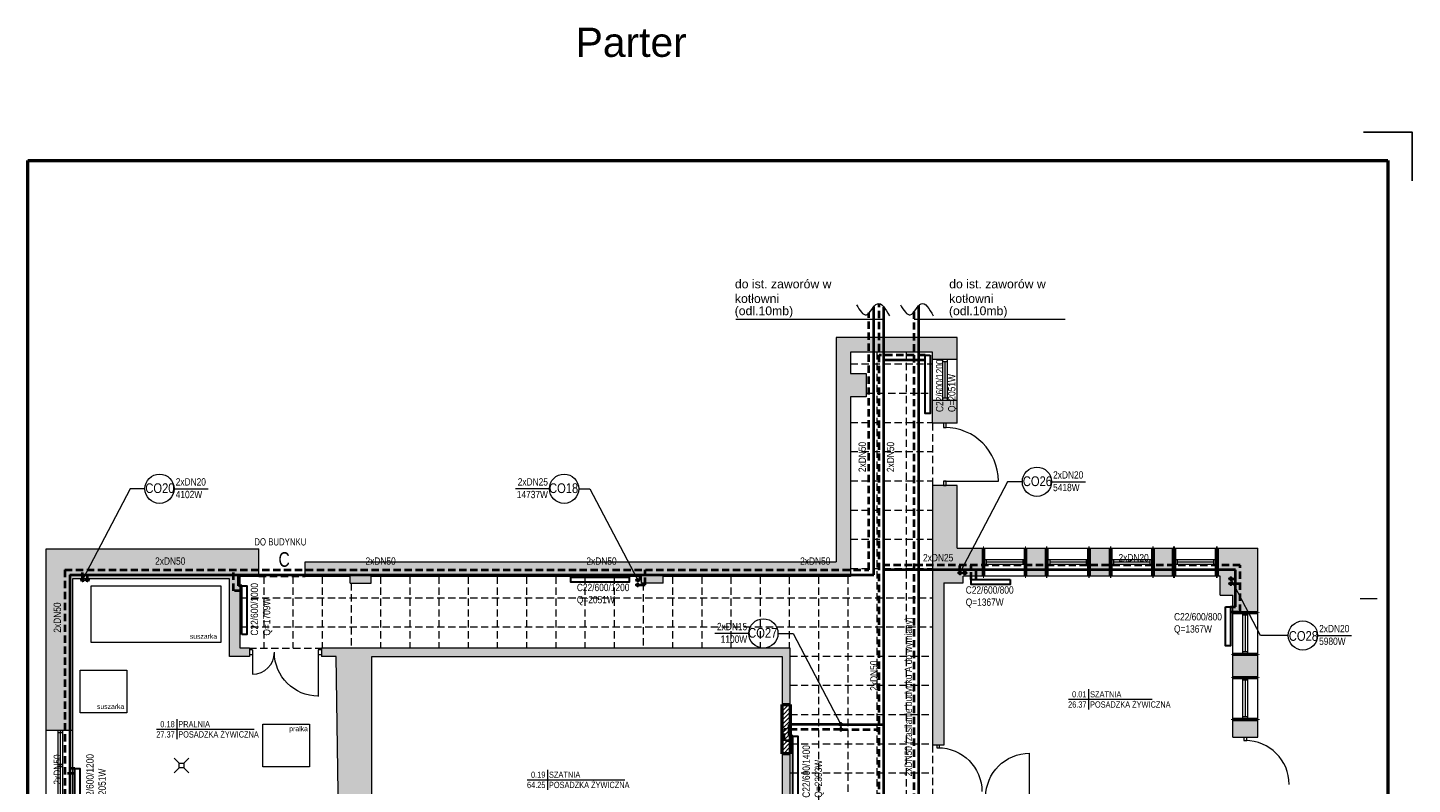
# Model space of a CAD drawing. Header units: millimetres. Extents: x -23540 to 53212, y -37964 to 41185.
# Tile 35 of 203: x -17383 to -14538, y -30035 to -28481. Entities that reach past the tile are written whole.
import ezdxf
from ezdxf.enums import TextEntityAlignment as Align

# ---------------------------------------------------------------- set-up
doc = ezdxf.new("R2010")
doc.units = ezdxf.units.MM
doc.linetypes.add('DASHED', pattern=[0.75, 0.5, -0.25])
doc.linetypes.add('DASHEDX2', pattern=[1.5, 1, -0.5])
doc.layers.get('0').update_dxf_attribs({"lineweight": 18})
for name, color, linetype, lineweight in [('BA_drz', 7, 'Continuous', 18), ('BA_met', 7, 'Continuous', 18), ('Cienka', 7, 'Continuous', 18), ('M_Ramki do druku', 7, 'Continuous', 18), ('M_Ramki markery', 1, 'Continuous', 18), ('M_Ramki rysunków', 2, 'Continuous', 18), ('mm_CO_opisy', 5, 'Continuous', 9), ('mm_CO_rury', 84, 'Continuous', 40), ('mm_grzejniki', 30, 'Continuous', 30), ('mm_woda_opisy', 7, 'Continuous', 13), ('PG_PRZERYWANE_ŚREDNIE', 1, 'DASHEDX2', 18), ('PG_WIDOKOWE_CIENKIE', 1, 'Continuous', 18), ('PG_ŚCIANY_DZIAŁOWE', 3, 'Continuous', 18), ('PG_ŚCIANY_SŁUPY', 4, 'Continuous', 18)]:
    doc.layers.add(name, color=color, linetype=linetype, lineweight=lineweight)
doc.styles.add('BIKWYM', font='BIKROMSW.SHX', dxfattribs={"width": 0.8})
doc.styles.add('ROMANS', font='bikromsw.shx', dxfattribs={"width": 0.8})
doc.styles.get("Standard").update_dxf_attribs({"font": 'arial.ttf'})

# ---------------------------------------------------------------- blocks, each defined once
blk = doc.blocks.new('bikmet')
blk.add_line((0, 1.65), (0, -1.65))
at = {"style": 'ROMANS', "width": 0.8}
blk.add_attdef('NRPOM', text='', height=1, dxfattribs=at).set_placement((-0.33, 0.33), align=Align.RIGHT)
blk.add_attdef('NWAPOM', (0.25, 0.33), '', height=1, dxfattribs=at)
blk.add_attdef('RAREA', text='', height=1.04, dxfattribs=at).set_placement((-0.33, -0.33), align=Align.TOP_RIGHT)
blk.add_attdef('PODLOGA', text='', height=1.04, dxfattribs=at).set_placement((0.25, -0.33), align=Align.TOP_LEFT)

msp = doc.modelspace()

# ---------------------------------------------------------------- hatches: boundary and pattern name
at = {"layer": 'PG_ŚCIANY_DZIAŁOWE', "true_color": 0x636466, "transparency": 33554610}
h = msp.add_hatch(color=251, dxfattribs=at)
h.dxf.hatch_style = 1
h.paths.add_polyline_path([(-15691.8, -29238.7), (-15659.8, -29238.7), (-15659.8, -29190.7), (-15691.8, -29190.7), (-15691.8, -29146.7), (-15523.8, -29146.7), (-15523.8, -29161.4), (-15472.8, -29161.4), (-15472.8, -29116.7), (-15721.8, -29116.7), (-15721.8, -29577.7), (-16812.3, -29577.7), (-16812.3, -29607.7), (-16720.3, -29607.7), (-16720.3, -29621.7), (-16677.3, -29621.7), (-16677.3, -29607.7), (-16121.3, -29607.7), (-16121.3, -29621.7), (-16077.3, -29621.7), (-16077.3, -29607.7), (-15691.8, -29607.7)])
h = msp.add_hatch(color=251, dxfattribs=at)
h.dxf.hatch_style = 1
h.paths.add_polyline_path([(-15472.8, -29246.4), (-15523.8, -29246.4), (-15523.8, -29292.7), (-15472.8, -29292.7)])
h = msp.add_hatch(color=251, dxfattribs=at)
h.dxf.hatch_style = 1
h.paths.add_polyline_path([(-15517, -30049.4), (-15512, -30049.4), (-15512, -30054.9), (-15517, -30054.9)])
h.paths.add_polyline_path([(-15523.8, -29953.9), (-15500.3, -29953.9), (-15500.3, -29620.9), (-15460.3, -29620.9), (-15460.3, -29606.9), (-15419.8, -29606.9), (-15419.8, -29549.7), (-15472.8, -29549.7), (-15472.8, -29420.7), (-15523.8, -29420.7)])
h.paths.add_polyline_path([(-15500.3, -30054.9), (-15512, -30054.9), (-15512, -30049.4), (-15517, -30049.4), (-15517, -30054.9), (-15523.8, -30054.9), (-15523.8, -31008.7), (-15328.7, -31008.7), (-15328.7, -31048.4), (-15308.8, -31048.4), (-15308.8, -31231.7), (-15023.8, -31231.7), (-15023.8, -31216.7), (-15293.8, -31216.7), (-15293.8, -31008.7), (-14905.8, -31008.7), (-14905.8, -31231.7), (-14866.8, -31231.7), (-14866.8, -31234.7), (-14736.7, -31234.7), (-14697.8, -31234.7), (-14660.9, -31204.7), (-14855.3, -31204.7), (-14855.3, -30983.7), (-15500.3, -30983.7), (-15500.3, -30422.9), (-15318.8, -30422.9), (-15318.8, -30401.4), (-15500.3, -30401.4), (-15500.3, -30218.9), (-15485.3, -30218.9), (-15485.3, -30176.4), (-15500.3, -30176.4)])
h = msp.add_hatch(color=251, dxfattribs=at)
h.dxf.hatch_style = 1
h.paths.add_polyline_path([(-17290.8, -29612.2), (-16967.8, -29612.2), (-16967.8, -29772.2), (-16927.3, -29772.2), (-16927.3, -29754.7), (-16946.3, -29754.7), (-16946.3, -29607.7), (-16907.8, -29607.7), (-16907.8, -29550.7), (-17344.8, -29550.7), (-17344.8, -29923.7), (-17290.8, -29923.7)])
h = msp.add_hatch(color=251, dxfattribs=at)
h.dxf.hatch_style = 1
h.paths.add_polyline_path([(-15289.8, -29549.7), (-15331.8, -29549.7), (-15331.8, -29606.9), (-15289.8, -29606.9)])
h = msp.add_hatch(color=251, dxfattribs=at)
h.dxf.hatch_style = 1
h.paths.add_polyline_path([(-15158.8, -29549.7), (-15200.8, -29549.7), (-15200.8, -29606.9), (-15158.8, -29606.9)])
h = msp.add_hatch(color=251, dxfattribs=at)
h.dxf.hatch_style = 1
h.paths.add_polyline_path([(-15029.3, -29549.7), (-15069.8, -29549.7), (-15069.8, -29606.9), (-15029.3, -29606.9)])
h = msp.add_hatch(color=251, dxfattribs=at)
h.dxf.hatch_style = 1
h.paths.add_polyline_path([(-14855.3, -29549.7), (-14937.8, -29549.7), (-14937.8, -29606.9), (-14932.3, -29606.9), (-14932.3, -29646.4), (-14918.6, -29646.4), (-14906.3, -29646.4), (-14906.3, -29681.9), (-14855.3, -29681.9)])
h = msp.add_hatch(color=251, dxfattribs=at)
h.dxf.hatch_style = 1
h.paths.add_polyline_path([(-16675.8, -29772.2), (-15832.8, -29772.2), (-15832.8, -29870.7), (-15816.3, -29870.7), (-15816.3, -29754.7), (-16779.3, -29754.7), (-16779.3, -29772.2), (-16748.8, -29772.2), (-16741.8, -30282.2), (-16675.8, -30282.2)])
h = msp.add_hatch(color=251, dxfattribs=at)
h.dxf.hatch_style = 1
h.paths.add_polyline_path([(-14855.3, -29767.9), (-14906.3, -29767.9), (-14906.3, -29814.9), (-14855.3, -29814.9)])
h = msp.add_hatch(color=251, dxfattribs=at)
h.dxf.hatch_style = 1
h.paths.add_polyline_path([(-14855.3, -29901.9), (-14906.3, -29901.9), (-14906.3, -29937.7), (-14855.3, -29937.7)])
h = msp.add_hatch(color=251, dxfattribs=at)
h.dxf.hatch_style = 1
h.paths.add_polyline_path([(-15816.3, -29971.7), (-15832.8, -29971.7), (-15832.8, -30079.7), (-15832.8, -30195.2), (-15816.3, -30195.2), (-15816.3, -30074.7)])

# ---------------------------------------------------------------- linework, layer by layer
at = {"color": 251, "lineweight": 20, "true_color": 0x636466}
for p, q in [((-15472.8, -29116.7), (-15721.8, -29116.7)), ((-15721.8, -29116.7), (-15721.8, -29577.7)), ((-15472.8, -29292.7), (-15472.8, -29116.7)), ((-15523.8, -29146.7), (-15691.8, -29146.7)), ((-15691.8, -29146.7), (-15691.8, -29190.7)), ((-15523.8, -29292.7), (-15523.8, -29146.7)), ((-15523.8, -29161.4), (-15472.8, -29161.4)), ((-15691.8, -29190.7), (-15659.8, -29190.7)), ((-15659.8, -29190.7), (-15659.8, -29238.7)), ((-15659.8, -29238.7), (-15691.8, -29238.7)), ((-15691.8, -29238.7), (-15691.8, -29607.7)), ((-15472.8, -29246.4), (-15523.8, -29246.4)), ((-15472.8, -29292.7), (-15523.8, -29292.7)), ((-15523.8, -29420.7), (-15523.8, -29953.9)), ((-15472.8, -29420.7), (-15523.8, -29420.7)), ((-15472.8, -29549.7), (-15472.8, -29420.7)), ((-15419.8, -29606.9), (-15419.8, -29549.7)), ((-15331.8, -29606.9), (-15331.8, -29549.7)), ((-15289.8, -29606.9), (-15289.8, -29549.7)), ((-15200.8, -29606.9), (-15200.8, -29549.7)), ((-15158.8, -29606.9), (-15158.8, -29549.7)), ((-15069.8, -29606.9), (-15069.8, -29549.7)), ((-15029.3, -29606.9), (-15029.3, -29549.7)), ((-14937.8, -29606.9), (-14937.8, -29549.7)), ((-16907.8, -29607.7), (-16907.8, -29577.7)), ((-16812.3, -29607.7), (-16812.3, -29577.7)), ((-16812.3, -29577.7), (-15721.8, -29577.7)), ((-17290.8, -29612.2), (-17290.8, -30179.7)), ((-16907.8, -29607.7), (-16946.3, -29607.7)), ((-16720.3, -29607.7), (-16812.3, -29607.7)), ((-16121.3, -29607.7), (-16677.3, -29607.7)), ((-15691.8, -29607.7), (-16077.3, -29607.7)), ((-14932.3, -29606.9), (-15460.3, -29606.9)), ((-15460.3, -29620.9), (-15460.3, -29606.9)), ((-14932.3, -29646.4), (-14932.3, -29606.9)), ((-16720.3, -29621.7), (-16677.3, -29621.7)), ((-16077.3, -29621.7), (-16121.3, -29621.7)), ((-15500.3, -29620.9), (-15460.3, -29620.9)), ((-14932.3, -29646.4), (-14906.3, -29646.4)), ((-14906.3, -29681.9), (-14855.3, -29681.9)), ((-14875.8, -29682.4), (-14885.8, -29682.4)), ((-16927.3, -29754.7), (-16927.3, -29772.2)), ((-16920.8, -29758.4), (-16927.3, -29758.4)), ((-16920.8, -29758.4), (-16920.8, -29768.4)), ((-16779.3, -29758.4), (-16785.8, -29758.4)), ((-16785.8, -29758.4), (-16785.8, -29768.4)), ((-16779.3, -29754.7), (-16779.3, -29772.2)), ((-16920.8, -29768.4), (-16927.3, -29768.4)), ((-16785.8, -29763.4), (-16785.8, -29854.4)), ((-16779.3, -29768.4), (-16785.8, -29768.4)), ((-14875.8, -29767.4), (-14885.8, -29767.4)), ((-14906.3, -29814.9), (-14855.3, -29814.9)), ((-14906.3, -29814.9), (-14855.3, -29814.9)), ((-14906.3, -29814.9), (-14855.3, -29814.9)), ((-14875.8, -29815.9), (-14885.8, -29815.9)), ((-14875.8, -29900.9), (-14885.8, -29900.9)), ((-14906.3, -29901.9), (-14855.3, -29901.9)), ((-14906.3, -29937.7), (-14855.3, -29937.7)), ((-17081.8, -29980.9), (-17071.8, -29990.9)), ((-17051.8, -29980.9), (-17061.8, -29990.9)), ((-17081.8, -30010.9), (-17071.8, -30000.9)), ((-17071.8, -30000.9), (-17071.8, -29990.9)), ((-17071.8, -29990.9), (-17061.8, -29990.9)), ((-17061.8, -30000.9), (-17071.8, -30000.9)), ((-17061.8, -29990.9), (-17061.8, -30000.9)), ((-17051.8, -30010.9), (-17061.8, -30000.9))]:
    msp.add_line(p, q, dxfattribs=at)
at = {"color": 251, "true_color": 0x636466}
for p, q in [((-15503.3, -29161.4), (-15503.3, -29246.4)), ((-15503.3, -29166.4), (-15493.3, -29166.4)), ((-15498.3, -29166.4), (-15498.3, -29241.4)), ((-15493.3, -29161.4), (-15493.3, -29246.4)), ((-15493.3, -29241.4), (-15503.3, -29241.4)), ((-15495.3, -29292.7), (-15501.3, -29292.7)), ((-15501.3, -29292.7), (-15501.3, -29301.7)), ((-15501.3, -29301.7), (-15495.3, -29301.7)), ((-15495.3, -29301.7), (-15495.3, -29292.7)), ((-15495.3, -29411.7), (-15501.3, -29411.7)), ((-15501.3, -29411.7), (-15501.3, -29420.7)), ((-15495.3, -29420.7), (-15495.3, -29411.7)), ((-15501.3, -29420.7), (-15495.3, -29420.7)), ((-17344.8, -31740.2), (-17344.8, -29577.7)), ((-15333.3, -29573.3), (-15418.3, -29573.3)), ((-15418.3, -29573.3), (-15418.3, -29583.3)), ((-15333.3, -29583.3), (-15418.3, -29583.3)), ((-15413.3, -29573.3), (-15413.3, -29583.3)), ((-15338.3, -29578.3), (-15413.3, -29578.3)), ((-15338.3, -29573.3), (-15338.3, -29583.3)), ((-15333.3, -29573.3), (-15333.3, -29583.3)), ((-15202.8, -29573.3), (-15287.8, -29573.3)), ((-15287.8, -29573.3), (-15287.8, -29583.3)), ((-15202.8, -29583.3), (-15287.8, -29583.3)), ((-15282.8, -29573.3), (-15282.8, -29583.3)), ((-15207.8, -29578.3), (-15282.8, -29578.3)), ((-15207.8, -29573.3), (-15207.8, -29583.3)), ((-15202.8, -29573.3), (-15202.8, -29583.3)), ((-15071.8, -29573.3), (-15156.8, -29573.3)), ((-15156.8, -29573.3), (-15156.8, -29583.3)), ((-15071.8, -29583.3), (-15156.8, -29583.3)), ((-15151.8, -29573.3), (-15151.8, -29583.3)), ((-15076.8, -29578.3), (-15151.8, -29578.3)), ((-15076.8, -29573.3), (-15076.8, -29583.3)), ((-15071.8, -29573.3), (-15071.8, -29583.3)), ((-14941, -29573.3), (-15026, -29573.3)), ((-15026, -29573.3), (-15026, -29583.3)), ((-14941, -29583.3), (-15026, -29583.3)), ((-15021, -29573.3), (-15021, -29583.3)), ((-14946, -29578.3), (-15021, -29578.3)), ((-14946, -29573.3), (-14946, -29583.3)), ((-14941, -29573.3), (-14941, -29583.3)), ((-16967.8, -29612.2), (-17290.8, -29612.2)), ((-16967.8, -29772.2), (-16967.8, -29612.2)), ((-16946.3, -29754.7), (-16946.3, -29607.7)), ((-16720.3, -29621.7), (-16720.3, -29607.7)), ((-16677.3, -29621.7), (-16677.3, -29607.7)), ((-16121.3, -29621.7), (-16121.3, -29607.7)), ((-16077.3, -29621.7), (-16077.3, -29607.7)), ((-14885.8, -29767.4), (-14885.8, -29682.4)), ((-14875.8, -29687.4), (-14885.8, -29687.4)), ((-14880.8, -29762.4), (-14880.8, -29687.4)), ((-14875.8, -29767.4), (-14875.8, -29682.4)), ((-16927.3, -29754.7), (-16946.3, -29754.7)), ((-15816.3, -29754.7), (-16779.3, -29754.7)), ((-15816.3, -29870.7), (-15816.3, -29754.7)), ((-16927.3, -29772.2), (-16967.8, -29772.2)), ((-16748.8, -29772.2), (-16779.3, -29772.2)), ((-16741.8, -30282.2), (-16748.8, -29772.2)), ((-16675.8, -30282.2), (-16675.8, -29772.2)), ((-16675.8, -29772.2), (-15832.8, -29772.2)), ((-15832.8, -29772.2), (-15832.8, -29870.7)), ((-14875.8, -29762.4), (-14885.8, -29762.4)), ((-14885.8, -29900.9), (-14885.8, -29815.9)), ((-14875.8, -29820.9), (-14885.8, -29820.9)), ((-14880.8, -29895.9), (-14880.8, -29820.9)), ((-14875.8, -29900.9), (-14875.8, -29815.9)), ((-15832.8, -29870.7), (-15816.3, -29870.7)), ((-14875.8, -29895.9), (-14885.8, -29895.9)), ((-17290.8, -29923.7), (-17344.8, -29923.7)), ((-17320.3, -30179.7), (-17320.3, -29923.7)), ((-17310.3, -29928.7), (-17320.3, -29928.7)), ((-17315.3, -29993.6), (-17315.3, -29928.7)), ((-17310.3, -30179.7), (-17310.3, -29923.7)), ((-15509, -29953.9), (-15515, -29953.9)), ((-15515, -29953.9), (-15515, -29959.4)), ((-15509, -29959.4), (-15509, -29953.9)), ((-14883.8, -29937.7), (-14877.8, -29937.7)), ((-14883.8, -29937.7), (-14883.8, -29944.7)), ((-14883.8, -29944.7), (-14877.8, -29944.7)), ((-14877.8, -29944.7), (-14877.8, -29937.7)), ((-15832.8, -29971.7), (-15832.8, -30195.2)), ((-15832.8, -29971.7), (-15816.3, -29971.7)), ((-15816.3, -30195.2), (-15816.3, -29971.7)), ((-15515, -29959.4), (-15509, -29959.4)), ((-17310.3, -29993.6), (-17320.3, -29993.6)), ((-17310.3, -29998.6), (-17320.3, -29998.6)), ((-17315.3, -30083.1), (-17315.3, -29998.6))]:
    msp.add_line(p, q, dxfattribs=at)
at = {"color": 251, "true_color": 0x636466, "extrusion": (0, 0, -1)}
for p, q in [((-15498.3, -29411.7), (-15388.3, -29411.7)), ((-16785.8, -29763.4), (-16785.8, -29853.4)), ((-15324.3, -30060.9), (-15324.3, -29970.9))]:
    msp.add_line(p, q, dxfattribs=at)
at = {"color": 251, "true_color": 0x636466}
msp.add_arc((-15498.3, -29411.7), 110, 0, 90, dxfattribs=at)
at = {"color": 251, "true_color": 0x636466, "extrusion": (0, 0, -1)}
for centre, start, end in [((16785.8, -29763.4), 270, 0), ((15512, -30049.4), 90, 180), ((15324.3, -30060.9), 0, 90)]:
    msp.add_arc(centre, 90, start, end, dxfattribs=at)
at = {"color": 251, "lineweight": 20, "true_color": 0x636466}
msp.add_arc((-14880.8, -30034.7), 90, 0, 90, dxfattribs=at)
at = {"color": 251, "true_color": 0x636466}
for p in [(-17315.3, -29926.2), (-17315.3, -29926.2), (-17315.3, -29996.1), (-17315.3, -29996.1)]:
    msp.add_point(p, dxfattribs=at)
at = {"layer": 'BA_drz', "color": 251, "true_color": 0x636466}
msp.add_line((-16920.8, -29763.4), (-16920.8, -29808.4), dxfattribs=at)
msp.add_arc((-16920.8, -29763.4), 45, 270, 0, dxfattribs=at)
at = {"layer": 'BA_met', "color": 251, "true_color": 0x636466}
for p, q in [((-15244.5, -29860), (-15072, -29860)), ((-17117.9, -29921.4), (-16917.7, -29921.4)), ((-16356.2, -30025.2), (-16156, -30025.2))]:
    msp.add_line(p, q, dxfattribs=at)
at = {"layer": 'Cienka', "color": 251, "true_color": 0x636466}
for p, q in [((-17344.8, -29577.7), (-17344.8, -29550.7)), ((-17344.8, -29550.7), (-16907.8, -29550.7)), ((-16907.8, -29577.7), (-16907.8, -29550.7)), ((-15500.3, -29953.9), (-15523.8, -29953.9))]:
    msp.add_line(p, q, dxfattribs=at)
at = {"layer": 'M_Ramki do druku', "color": 251, "true_color": 0x636466}
msp.add_line((-14635, -29653.2), (-14610, -29653.2), dxfattribs=at)
at = {"layer": 'M_Ramki do druku', "color": 251, "lineweight": -2, "true_color": 0x636466}
msp.add_lwpolyline([(-14637.7, -28695.3), (-14537.7, -28695.3), (-14537.7, -28795.3)], dxfattribs=at)
at = {"layer": 'M_Ramki markery', "color": 251, "true_color": 0x636466}
msp.add_line((-14645, -29653.2), (-14635, -29653.2), dxfattribs=at)
at = {"layer": 'M_Ramki rysunków', "color": 18, "lineweight": 50, "true_color": 0x000000}
for p, q in [((-17382.7, -32853.2), (-17382.7, -28753.2)), ((-17382.7, -28753.2), (-14587.7, -28753.2)), ((-14587.7, -28753.2), (-14587.7, -32853.2))]:
    msp.add_line(p, q, dxfattribs=at)
at = {"layer": 'mm_CO_opisy'}
for p, q in [((-15369.3, -29413.1), (-15467.2, -29600.3)), ((-15339, -29413.1), (-15369.3, -29413.1)), ((-15279, -29413.1), (-15209, -29413.1)), ((-17172.1, -29427.5), (-17270, -29614.6)), ((-17141.9, -29427.5), (-17172.1, -29427.5)), ((-17081.9, -29427.5), (-17011.9, -29427.5)), ((-16310.6, -29427.5), (-16380.6, -29427.5)), ((-16250.6, -29427.5), (-16227.4, -29427.5)), ((-16227.4, -29427.5), (-16130.5, -29612.8)), ((-14849.6, -29728.9), (-14910.6, -29612.3)), ((-15901.1, -29724.6), (-15971.1, -29724.6)), ((-15841.1, -29724.6), (-15809.8, -29724.6)), ((-15809.8, -29724.6), (-15711.9, -29911.7)), ((-14792.5, -29728.9), (-14849.6, -29728.9)), ((-14732.5, -29728.9), (-14662.5, -29728.9))]:
    msp.add_line(p, q, dxfattribs=at)
for centre in [(-15309, -29413.1), (-17111.9, -29427.5), (-16280.6, -29427.5), (-15871.1, -29724.6), (-14762.5, -29728.9)]:
    msp.add_circle(centre, 30, dxfattribs=at)
at = {"layer": 'mm_CO_rury', "linetype": 'DASHED', "ltscale": 30}
for p, q in [((-15633.3, -31327.3), (-15633.3, -29047)), ((-15654.1, -29594.2), (-15654.1, -29066.4)), ((-15538.5, -29153.2), (-15633.3, -29153.2)), ((-14891.3, -29584.2), (-15633.3, -29584.2)), ((-15467.2, -29600.3), (-15467.2, -29584.2)), ((-15444.1, -29613.9), (-15444.1, -29584.2)), ((-14891.3, -29680.1), (-14891.3, -29584.2)), ((-17306.1, -29594.2), (-17306.1, -32010.9)), ((-17306.1, -29594.2), (-15654.1, -29594.2)), ((-17270, -29614.6), (-17270, -29594.2)), ((-16959.7, -29637), (-16959.7, -29594.2)), ((-16114.3, -29625), (-16114.3, -29594.2)), ((-14910.6, -29612.3), (-14901.3, -29612.3)), ((-16942.5, -29637), (-16959.7, -29637)), ((-16129.3, -29625), (-16114.3, -29625)), ((-14911.3, -29680.1), (-14891.3, -29680.1)), ((-15711.9, -29921.7), (-15828.3, -29921.7)), ((-15828.3, -29945.5), (-15828.3, -29921.7)), ((-15711.9, -29921.7), (-15633.3, -29921.7)), ((-15810.5, -29945.5), (-15828.3, -29945.5)), ((-17285.8, -30012.4), (-17306.1, -30012.4))]:
    msp.add_line(p, q, dxfattribs=at)
at = {"layer": 'mm_CO_rury'}
for p, q in [((-15644.1, -29604.2), (-15644.1, -29053.8)), ((-15623.3, -31317.3), (-15623.3, -29054.7)), ((-15538.5, -29163.2), (-15623.3, -29163.2)), ((-17296.1, -29604.2), (-17296.1, -32000.9)), ((-17296.1, -29604.2), (-15644.1, -29604.2)), ((-17260, -29614.6), (-17260, -29604.2)), ((-16949.7, -29627), (-16949.7, -29604.2)), ((-16129.3, -29615), (-16124.3, -29615)), ((-16124.3, -29615), (-16124.3, -29604.2)), ((-14901.3, -29594.2), (-15623.3, -29594.2)), ((-15457.2, -29600.3), (-15457.2, -29594.2)), ((-15434.1, -29613.9), (-15434.1, -29594.2)), ((-14901.3, -29670.1), (-14901.3, -29594.2)), ((-16942.5, -29627), (-16949.7, -29627)), ((-14910.6, -29622.3), (-14891.3, -29622.3)), ((-14911.3, -29670.1), (-14901.3, -29670.1)), ((-15711.9, -29911.7), (-15818.3, -29911.7)), ((-15818.3, -29935.5), (-15818.3, -29911.7)), ((-15711.9, -29911.7), (-15623.3, -29911.7)), ((-15810.5, -29935.5), (-15818.3, -29935.5)), ((-17285.8, -30002.4), (-17296.1, -30002.4))]:
    msp.add_line(p, q, dxfattribs=at)
at = {"layer": 'mm_CO_rury', "color": 215, "linetype": 'DASHED', "ltscale": 30, "true_color": 0xa953a0}
msp.add_line((-15561.6, -31283.2), (-15561.6, -29064), dxfattribs=at)
at = {"layer": 'mm_CO_rury', "color": 215, "true_color": 0xa953a0}
msp.add_line((-15551.6, -31273.2), (-15551.6, -29051.3), dxfattribs=at)
at = {"layer": 'mm_CO_rury', "linetype": 'DASHED', "ltscale": 30}
for centre in [(-17270, -29614.6), (-17270, -29614.6), (-17260, -29614.6), (-17260, -29614.6), (-16129.3, -29615), (-15467.2, -29600.3), (-15467.2, -29600.3), (-15457.2, -29600.3), (-15457.2, -29600.3), (-14910.6, -29612.3), (-16129.3, -29625), (-14910.6, -29622.3), (-15711.9, -29911.7), (-15711.9, -29921.7)]:
    msp.add_circle(centre, 2.5, dxfattribs=at)
at = {"layer": 'mm_grzejniki', "lineweight": 30}
for points in [[(-15528.5, -29153.2), (-15528.5, -29273.2), (-15538.5, -29273.2), (-15538.5, -29153.2)], [(-16266.7, -29609.1), (-16146.7, -29609.1), (-16146.7, -29619.1), (-16266.7, -29619.1)], [(-15364.1, -29613.9), (-15364.1, -29623.9), (-15444.1, -29623.9), (-15444.1, -29613.9)], [(-16942.5, -29727), (-16942.5, -29627), (-16932.5, -29627), (-16932.5, -29727)], [(-14921.3, -29670.1), (-14911.3, -29670.1), (-14911.3, -29750.1), (-14921.3, -29750.1)], [(-15810.5, -30075.5), (-15810.5, -29935.5), (-15800.5, -29935.5), (-15800.5, -30075.5)], [(-17285.8, -30072.4), (-17285.8, -30002.4), (-17275.8, -30002.4), (-17275.8, -30072.4)]]:
    msp.add_lwpolyline(points, close=True, dxfattribs=at)
at = {"layer": 'mm_woda_opisy'}
for p, q in [((-15928, -29078.9), (-15623.3, -29078.9)), ((-15561.6, -29078.9), (-15251.2, -29078.9))]:
    msp.add_line(p, q, dxfattribs=at)
for points in [[(-15679.9, -29049.6), (-15659.5, -29070), (-15636.9, -29047.4), (-15612.2, -29072)], [(-15589.6, -29049.6), (-15569.2, -29070), (-15546.6, -29047.4), (-15521.9, -29072)]]:
    msp.add_spline(points, degree=3, dxfattribs=at)
at = {"layer": 'PG_PRZERYWANE_ŚREDNIE', "color": 251, "lineweight": 15, "ltscale": 15, "true_color": 0x636466}
for p, q in [((-15637.8, -29146.7), (-15637.8, -31776.7)), ((-15577.8, -29146.7), (-15577.8, -31776.7)), ((-15691.8, -29171.2), (-15523.8, -29171.2)), ((-15659.8, -29231.2), (-15523.8, -29231.2)), ((-15691.8, -29291.2), (-15523.8, -29291.2)), ((-15523.8, -29292.7), (-15523.8, -29420.7)), ((-15691.8, -29351.2), (-15523.8, -29351.2)), ((-15691.8, -29411.2), (-15523.8, -29411.2)), ((-15691.8, -29471.2), (-15523.8, -29471.2)), ((-15691.8, -29531.2), (-15523.8, -29531.2)), ((-16907.8, -29607.7), (-16812.3, -29607.7)), ((-16897.8, -29607.7), (-16897.8, -29754.7)), ((-16837.8, -29607.7), (-16837.8, -29754.7)), ((-16777.8, -29607.7), (-16777.8, -29754.7)), ((-16657.8, -29607.7), (-16657.8, -29754.7)), ((-16597.8, -29607.7), (-16597.8, -29754.7)), ((-16537.8, -29607.7), (-16537.8, -29754.7)), ((-16477.8, -29607.7), (-16477.8, -29754.7)), ((-16417.8, -29607.7), (-16417.8, -29754.7)), ((-16357.8, -29607.7), (-16357.8, -29754.7)), ((-16297.8, -29607.7), (-16297.8, -29754.7)), ((-16237.8, -29607.7), (-16237.8, -29754.7)), ((-16177.8, -29607.7), (-16177.8, -29754.7)), ((-16057.8, -29607.7), (-16057.8, -29754.7)), ((-15997.8, -29607.7), (-15997.8, -29754.7)), ((-15937.8, -29607.7), (-15937.8, -29754.7)), ((-15877.8, -29607.7), (-15877.8, -29754.7)), ((-15817.8, -29607.7), (-15817.8, -29754.7)), ((-15757.8, -29607.7), (-15757.8, -30386.7)), ((-15697.8, -29607.7), (-15697.8, -30386.7)), ((-15691.8, -29591.2), (-15523.8, -29591.2)), ((-16717.8, -29621.7), (-16717.8, -29754.7)), ((-16117.8, -29621.7), (-16117.8, -29754.7)), ((-16946.3, -29651.2), (-15523.8, -29651.2)), ((-16946.3, -29711.2), (-15523.8, -29711.2)), ((-16927.3, -29754.7), (-16779.3, -29754.7)), ((-15816.3, -29771.2), (-15523.8, -29771.2)), ((-15816.3, -29831.2), (-15523.8, -29831.2)), ((-15816.3, -29870.7), (-15816.3, -29971.7)), ((-15816.3, -29891.2), (-15523.8, -29891.2)), ((-15816.3, -29951.2), (-15523.8, -29951.2)), ((-15523.8, -29953.9), (-15523.8, -30054.9)), ((-15816.3, -30011.2), (-15523.8, -30011.2))]:
    msp.add_line(p, q, dxfattribs=at)
at = {"layer": 'PG_WIDOKOWE_CIENKIE', "color": 251, "lineweight": 50, "true_color": 0x636466}
for p, q in [((-15418.3, -29549.7), (-15419.8, -29549.7)), ((-15419.8, -29549.7), (-15419.8, -29606.9)), ((-15418.3, -29606.9), (-15418.3, -29549.7)), ((-15331.8, -29549.7), (-15333.3, -29549.7)), ((-15333.3, -29549.7), (-15333.3, -29606.9)), ((-15331.8, -29606.9), (-15331.8, -29549.7)), ((-15287.8, -29549.7), (-15289.8, -29549.7)), ((-15289.8, -29549.7), (-15289.8, -29606.9)), ((-15287.8, -29606.9), (-15287.8, -29549.7)), ((-15200.8, -29549.7), (-15202.8, -29549.7)), ((-15202.8, -29549.7), (-15202.8, -29606.9)), ((-15200.8, -29606.9), (-15200.8, -29549.7)), ((-15156.8, -29549.7), (-15158.8, -29549.7)), ((-15158.8, -29549.7), (-15158.8, -29606.9)), ((-15156.8, -29606.9), (-15156.8, -29549.7)), ((-15069.8, -29549.7), (-15071.8, -29549.7)), ((-15071.8, -29549.7), (-15071.8, -29606.9)), ((-15069.8, -29606.9), (-15069.8, -29549.7)), ((-15026, -29549.7), (-15029.3, -29549.7)), ((-15029.3, -29549.7), (-15029.3, -29606.9)), ((-15026, -29606.9), (-15026, -29549.7)), ((-14937.8, -29549.7), (-14941, -29549.7)), ((-14941, -29549.7), (-14941, -29606.9)), ((-14937.8, -29606.9), (-14937.8, -29549.7)), ((-15419.8, -29606.9), (-15418.3, -29606.9)), ((-15333.3, -29606.9), (-15331.8, -29606.9)), ((-15289.8, -29606.9), (-15287.8, -29606.9)), ((-15202.8, -29606.9), (-15200.8, -29606.9)), ((-15158.8, -29606.9), (-15156.8, -29606.9)), ((-15071.8, -29606.9), (-15069.8, -29606.9)), ((-15029.3, -29606.9), (-15026, -29606.9)), ((-14941, -29606.9), (-14937.8, -29606.9)), ((-14906.3, -29681.9), (-14855.3, -29681.9)), ((-14906.3, -29682.4), (-14906.3, -29681.9)), ((-14855.3, -29682.4), (-14906.3, -29682.4)), ((-14855.3, -29681.9), (-14855.3, -29682.4)), ((-14906.3, -29767.4), (-14855.3, -29767.4)), ((-14906.3, -29767.9), (-14906.3, -29767.4)), ((-14855.3, -29767.9), (-14906.3, -29767.9)), ((-14855.3, -29767.4), (-14855.3, -29767.9)), ((-14906.3, -29814.9), (-14855.3, -29814.9)), ((-14906.3, -29815.9), (-14906.3, -29814.9)), ((-14855.3, -29814.9), (-14855.3, -29815.9)), ((-14855.3, -29815.9), (-14906.3, -29815.9)), ((-15832.8, -29870.7), (-15816.3, -29870.7)), ((-15832.8, -29971.7), (-15832.8, -29870.7)), ((-15816.3, -29870.7), (-15816.3, -29971.7)), ((-14906.3, -29900.9), (-14855.3, -29900.9)), ((-14906.3, -29901.9), (-14906.3, -29900.9)), ((-14855.3, -29900.9), (-14855.3, -29901.9)), ((-14855.3, -29901.9), (-14906.3, -29901.9)), ((-15816.3, -29971.7), (-15832.8, -29971.7))]:
    msp.add_line(p, q, dxfattribs=at)
at = {"layer": 'PG_WIDOKOWE_CIENKIE', "color": 251, "lineweight": 13, "true_color": 0x636466}
for p, q in [((-17252.4, -29743.3), (-17252.4, -29626.8)), ((-17252.4, -29626.8), (-16986.1, -29626.8)), ((-16986.1, -29626.8), (-16986.1, -29743.3)), ((-16986.1, -29743.3), (-17252.4, -29743.3)), ((-17275.2, -29887.8), (-17275.2, -29800.3)), ((-17275.2, -29800.3), (-17179.1, -29800.3)), ((-17179.1, -29800.3), (-17179.1, -29887.8)), ((-17179.1, -29887.8), (-17275.2, -29887.8)), ((-16899.6, -29998.7), (-16899.6, -29911.3)), ((-16899.6, -29911.3), (-16803.4, -29911.3)), ((-16803.4, -29911.3), (-16803.4, -29998.7)), ((-16803.4, -29998.7), (-16899.6, -29998.7))]:
    msp.add_line(p, q, dxfattribs=at)
at = {"layer": 'PG_WIDOKOWE_CIENKIE', "color": 251, "linetype": 'Continuous', "lineweight": 18, "true_color": 0x636466}
for p, q in [((-15832.8, -29875.7), (-15827.8, -29870.7)), ((-15832.8, -29884.6), (-15818.9, -29870.7)), ((-15832.8, -29893.6), (-15816.3, -29877.1)), ((-15832.8, -29902.6), (-15816.3, -29886.1)), ((-15832.8, -29911.6), (-15816.3, -29895.1)), ((-15832.8, -29920.6), (-15816.3, -29904.1)), ((-15832.8, -29929.5), (-15816.3, -29913)), ((-15832.8, -29938.5), (-15816.3, -29922)), ((-15832.8, -29947.5), (-15816.3, -29931)), ((-15832.8, -29956.5), (-15816.3, -29940)), ((-15832.8, -29965.5), (-15816.3, -29949)), ((-15830, -29971.7), (-15816.3, -29957.9)), ((-15821.1, -29971.7), (-15816.3, -29966.9))]:
    msp.add_line(p, q, dxfattribs=at)
at = {"layer": 'PG_ŚCIANY_DZIAŁOWE', "color": 251, "true_color": 0x636466}
msp.add_line((-15500.3, -29620.9), (-15500.3, -29953.9), dxfattribs=at)
at = {"layer": 'PG_ŚCIANY_SŁUPY', "color": 251, "true_color": 0x636466}
for p, q in [((-15472.8, -29549.7), (-14855.3, -29549.7)), ((-14855.3, -29937.7), (-14855.3, -29549.7)), ((-14906.3, -29937.7), (-14906.3, -29646.4))]:
    msp.add_line(p, q, dxfattribs=at)

# ---------------------------------------------------------------- block references
at = {"layer": 'BA_met', "color": 251, "true_color": 0x636466, "xscale": 12.5, "yscale": 12.5, "zscale": 12.5}
for p, values in [((-15203, -29860), {'NRPOM': '0.01', 'NWAPOM': 'SZATNIA', 'RAREA': '26.37', 'PODLOGA': 'POSADZKA ŻYWICZNA'}), ((-17076.5, -29921.4), {'NRPOM': '0.18', 'NWAPOM': 'PRALNIA', 'RAREA': '27.37', 'PODLOGA': 'POSADZKA ŻYWICZNA'}), ((-16314.8, -30025.2), {'NRPOM': '0.19', 'NWAPOM': 'SZATNIA', 'RAREA': '64.25', 'PODLOGA': 'POSADZKA ŻYWICZNA'})]:
    msp.add_blockref('bikmet', p, dxfattribs=at).add_auto_attribs(values)

# ---------------------------------------------------------------- texts
at = {"color": 251, "true_color": 0x636466}
for s, height, p in [('Parter', 60, (-16256.8, -28540.5)), ('suszarka', 10, (-17049.5, -29735.6)), ('suszarka', 10, (-17240.3, -29879.7)), ('pralka', 10, (-16845.2, -29925.4))]:
    msp.add_text(s, height=height, dxfattribs=at).set_placement(p)
at = {"layer": 'Cienka', "color": 251, "true_color": 0x636466, "style": 'BIKWYM', "width": 0.8}
for s, height, p in [('DO BUDYNKU', 15, (-16917.1, -29544)), ('C', 30, (-16867.4, -29587.7))]:
    msp.add_text(s, height=height, dxfattribs=at).set_placement(p)
at = {"layer": 'mm_CO_opisy', "char_height": 15, "attachment_point": 1, "rotation": 90}
for s, width, gutter_width, heights, insert in [('{\\fArial Narrow|b0|i0|c238|p34;C22/600/1200\\PQ=2051W}', 136.218, 0, [73.1], (-15516.5, -29269.9)), ('{\\fArial Narrow|b0|i0|c238|p34;2xDN50}', 39.633, 1, [21.1], (-15675.5, -29393.3)), ('{\\fArial Narrow|b0|i0|c238|p34;2xDN50}', 39.633, 1, [21.1], (-15617.4, -29393.3)), ('{\\fArial Narrow|b0|i0|c238|p34;C22/600/1000\\PQ=1709W}', 136.218, 0, [73.1], (-16924.4, -29729.1)), ('{\\fArial Narrow|b0|i0|c238|p34;2xDN50}', 39.633, 1, [21.1], (-17329.5, -29723.1)), ('{\\fArial Narrow|b0|i0|c238|p34;2xDN50 (zasilanie budynku A do wymiany)}', 394.161, 102.1, [61.3], (-15580.8, -30018.2)), ('{\\fArial Narrow|b0|i0|c238|p34;2xDN50}', 39.633, 1, [21.1], (-15651.6, -29842.4)), ('{\\fArial Narrow|b0|i0|c238|p34;C22/600/1200\\PQ=2051W}', 136.218, 0, [73.1], (-17262.3, -30080.3)), ('{\\fArial Narrow|b0|i0|c238|p34;C22/600/1400\\PQ=2393W}', 136.218, 0, [73.1], (-15790.7, -30062.1)), ('{\\fArial Narrow|b0|i0|c238|p34;2xDN50}', 39.633, 1, [21.1], (-17329.5, -30035.2))]:
    msp.add_mtext_dynamic_manual_height_columns(s, width=width, gutter_width=gutter_width, heights=heights, dxfattribs=dict(at, insert=insert))
at = {"layer": 'mm_CO_opisy'}
for s, width, gutter_width, heights, insert, char_height, attachment_point in [('{\\fArial Narrow|b0|i0|c238|p34;CO20}', 32.112, 1, [0], (-17141, -29416.3), 20, 1), ('{\\fArial Narrow|b0|i0|c238|p34;2xDN20}', 39.633, 1, [21.1], (-17078.6, -29405.9), 15, 1), ('{\\fArial Narrow|b0|i0|c238|p34;2xDN25}', 39.633, 1, [21.1], (-16313.8, -29405.9), 15, 3), ('{\\fArial Narrow|b0|i0|c238|p34;CO18}', 32.112, 1, [0], (-16251.6, -29416.3), 20, 3), ('{\\fArial Narrow|b0|i0|c238|p34;CO26}', 32.112, 1, [0], (-15338, -29402), 20, 1), ('{\\fArial Narrow|b0|i0|c238|p34;5418W}', 39.633, 1, [21.1], (-15275.8, -29417.4), 15, 1), ('{\\fArial Narrow|b0|i0|c238|p34;2xDN20}', 39.633, 1, [21.1], (-15275.8, -29391.6), 15, 1), ('{\\fArial Narrow|b0|i0|c238|p34;4102W}', 39.633, 1, [21.1], (-17078.6, -29431.8), 15, 1), ('{\\fArial Narrow|b0|i0|c238|p34;14737W}', 39.633, 1, [21.1], (-16313.8, -29431.8), 15, 3), ('{\\fArial Narrow|b0|i0|c238|p34;2xDN50}', 39.633, 1, [21.1], (-17120.9, -29568.5), 15, 1), ('{\\fArial Narrow|b0|i0|c238|p34;2xDN50}', 39.633, 1, [21.1], (-16688.6, -29568.5), 15, 1), ('{\\fArial Narrow|b0|i0|c238|p34;2xDN50}', 39.633, 1, [21.1], (-16234.7, -29568.5), 15, 1), ('{\\fArial Narrow|b0|i0|c238|p34;2xDN50}', 39.633, 1, [21.1], (-15795.5, -29568.5), 15, 1), ('{\\fArial Narrow|b0|i0|c238|p34;2xDN25}', 39.633, 1, [21.1], (-15543, -29561.5), 15, 1), ('{\\fArial Narrow|b0|i0|c238|p34;2xDN20}', 39.633, 1, [21.1], (-15141.4, -29561.5), 15, 1), ('{\\fArial Narrow|b0|i0|c238|p34;C22/600/1200\\PQ=2051W}', 136.218, 0, [73.1], (-16254.3, -29622.7), 15, 1), ('\\fArial Narrow|b0|i0|c238|p34;C22/600/800\\PQ=1367W', 136.218, 0, [73.1], (-15455.3, -29627.9), 15, 1), ('\\fArial Narrow|b0|i0|c238|p34;C22/600/800\\PQ=1367W', 136.218, 0, [73.1], (-15027.3, -29682.9), 15, 1), ('{\\fArial Narrow|b0|i0|c238|p34;2xDN15}', 39.633, 1, [21.1], (-15904.4, -29703), 15, 3), ('{\\fArial Narrow|b0|i0|c238|p34;1100W}', 39.633, 1, [21.1], (-15904.4, -29728.9), 15, 3), ('{\\fArial Narrow|b0|i0|c238|p34;CO27}', 32.112, 1, [0], (-15842.5, -29713.4), 20, 3), ('{\\fArial Narrow|b0|i0|c238|p34;CO28}', 32.112, 1, [0], (-14791.4, -29740.1), 20, 7), ('{\\fArial Narrow|b0|i0|c238|p34;2xDN20}', 39.633, 1, [21.1], (-14729.2, -29707.3), 15, 1), ('{\\fArial Narrow|b0|i0|c238|p34;5980W}', 39.633, 1, [21.1], (-14729.2, -29733.2), 15, 1)]:
    msp.add_mtext_dynamic_manual_height_columns(s, width=width, gutter_width=gutter_width, heights=heights, dxfattribs=dict(at, insert=insert, char_height=char_height, attachment_point=attachment_point))
at = {"layer": 'mm_woda_opisy', "char_height": 18, "width": 263.528, "attachment_point": 1}
for s, insert in [('do ist. zaworów w kotłowni', (-15929.6, -28997.8)), ('do ist. zaworów w kotłowni', (-15489.3, -28997.8)), ('(odl.10mb)', (-15930.1, -29053)), ('(odl.10mb)', (-15489.8, -29053))]:
    msp.add_mtext(s, dxfattribs=dict(at, insert=insert))

doc.saveas('drawing.dxf')
